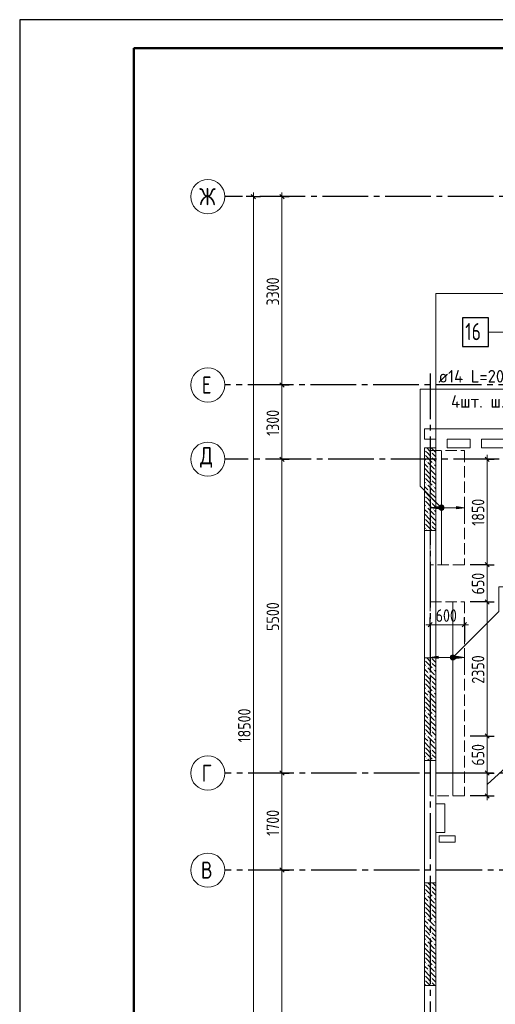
# Model space of a CAD drawing. Header units: millimetres. Extents: x 0 to 61017, y 0 to 42000.
# Tile 4 of 24: x 0 to 8343, y 24749 to 42000. Entities that reach past the tile are written whole.
import ezdxf

# ---------------------------------------------------------------- set-up
doc = ezdxf.new("R2010")
doc.units = ezdxf.units.MM
doc.linetypes.add('______2', pattern=[270, 200, -70])
doc.linetypes.add('______5', pattern=[1100, 800, -100, 100, -100])
for name, color, linetype, lineweight in [('Standard', 7, 'Continuous', 25), ('ДОП Верх по У', 7, 'Continuous', 25), ('ЖБ Пилон', 180, 'Continuous', 25), ('Оси', 40, '______5', 18), ('Позиционная метка номер позиции', 7, 'Continuous', 13), ('Примечания', 7, 'Continuous', 25)]:
    doc.layers.add(name, color=color, linetype=linetype, lineweight=lineweight)
doc.layers.add('ЖБ Перекрытие верхний уровень', color=7, linetype='Continuous', lineweight=25, true_color=0xe0e0ff)
doc.styles.add('GOST 2.304-81', font='txt')
doc.styles.add('ISOCPEUR', font='txt')

msp = doc.modelspace()

# ---------------------------------------------------------------- hatches: boundary and pattern name
at = {"layer": 'ДОП Верх по У', "linetype": 'Continuous', "lineweight": 13, "transparency": 33554687}
for points in [[(7340, 33430), (7200, 33450), (7340, 33470)], [(7340, 30807), (7200, 30827), (7340, 30847)]]:
    msp.add_hatch(color=7, dxfattribs=at).paths.add_polyline_path(points, flags=16)
for points in [[(7368, 33431), (7368, 33469), (7362, 33450)], [(7368, 33469), (7381, 33418), (7381, 33482)], [(7368, 33469), (7368, 33431), (7381, 33418)], [(7381, 33482), (7400, 33412), (7400, 33488)], [(7381, 33482), (7381, 33418), (7400, 33412)], [(7400, 33488), (7400, 33412), (7419, 33418)], [(7400, 33488), (7419, 33418), (7419, 33482)], [(7419, 33482), (7419, 33418), (7432, 33431)], [(7419, 33482), (7432, 33431), (7432, 33469)], [(7432, 33469), (7432, 33431), (7437, 33450)], [(7660, 33430), (7800, 33450), (7660, 33470)], [(7568, 30808), (7568, 30846), (7562, 30827)], [(7568, 30846), (7581, 30795), (7581, 30859)], [(7568, 30846), (7568, 30808), (7581, 30795)], [(7581, 30859), (7600, 30790), (7600, 30865)], [(7581, 30859), (7581, 30795), (7600, 30790)], [(7600, 30865), (7600, 30790), (7619, 30795)], [(7600, 30865), (7619, 30795), (7619, 30859)], [(7619, 30859), (7619, 30795), (7632, 30808)], [(7619, 30859), (7632, 30808), (7632, 30846)], [(7632, 30846), (7632, 30808), (7637, 30827)], [(7660, 30807), (7800, 30827), (7660, 30847)]]:
    msp.add_hatch(color=7, dxfattribs=at).paths.add_polyline_path(points)
at = {"layer": 'ЖБ Пилон', "linetype": 'Continuous', "lineweight": 18, "transparency": 33554687}
for points in [[(7100, 34467), (7103, 34463), (7100, 34460)], [(7100, 34387), (7103, 34383), (7100, 34380)], [(7210, 34423), (7217, 34430), (7223, 34423), (7217, 34417)], [(7210, 34343), (7217, 34350), (7223, 34343), (7217, 34337)], [(7300, 34500), (7297, 34497), (7294, 34500), (7300, 34500)], [(7130, 34263), (7137, 34270), (7143, 34263), (7137, 34257)], [(7250, 34223), (7257, 34230), (7263, 34223), (7257, 34217)], [(7100, 34067), (7103, 34063), (7100, 34060)], [(7100, 33987), (7103, 33983), (7100, 33980)], [(7170, 34143), (7177, 34150), (7183, 34143), (7177, 34137)], [(7210, 34023), (7217, 34030), (7223, 34023), (7217, 34017)], [(7290, 34103), (7297, 34110), (7300, 34107), (7300, 34100), (7297, 34097)], [(7130, 33863), (7137, 33870), (7143, 33863), (7137, 33857)], [(7210, 33943), (7217, 33950), (7223, 33943), (7217, 33937)], [(7250, 33823), (7257, 33830), (7263, 33823), (7257, 33817)], [(7100, 33667), (7103, 33663), (7100, 33660)], [(7170, 33743), (7177, 33750), (7183, 33743), (7177, 33737)], [(7290, 33703), (7297, 33710), (7300, 33707), (7300, 33700), (7297, 33697)], [(7100, 33587), (7103, 33583), (7100, 33580)], [(7130, 33463), (7137, 33470), (7143, 33463), (7137, 33457)], [(7210, 33623), (7217, 33630), (7223, 33623), (7217, 33617)], [(7210, 33543), (7217, 33550), (7223, 33543), (7217, 33537)], [(7170, 33343), (7177, 33350), (7183, 33343), (7177, 33337)], [(7250, 33423), (7257, 33430), (7263, 33423), (7257, 33417)], [(7290, 33303), (7297, 33310), (7300, 33307), (7300, 33300), (7297, 33297)], [(7100, 33267), (7103, 33263), (7100, 33260)], [(7100, 33187), (7103, 33183), (7100, 33180)], [(7210, 33223), (7217, 33230), (7223, 33223), (7217, 33217)], [(7210, 33143), (7217, 33150), (7223, 33143), (7217, 33137)], [(7130, 33063), (7137, 33070), (7143, 33063), (7137, 33057)], [(7100, 30787), (7103, 30783), (7100, 30780)], [(7210, 30743), (7217, 30750), (7223, 30743), (7217, 30737)], [(7220, 30820), (7217, 30817), (7214, 30820)], [(7130, 30663), (7137, 30670), (7143, 30663), (7137, 30657)], [(7170, 30543), (7177, 30550), (7183, 30543), (7177, 30537)], [(7250, 30623), (7257, 30630), (7263, 30623), (7257, 30617)], [(7100, 30467), (7103, 30463), (7100, 30460)], [(7100, 30387), (7103, 30383), (7100, 30380)], [(7210, 30423), (7217, 30430), (7223, 30423), (7217, 30417)], [(7290, 30503), (7297, 30510), (7300, 30507), (7300, 30500), (7297, 30497)], [(7130, 30263), (7137, 30270), (7143, 30263), (7137, 30257)], [(7210, 30343), (7217, 30350), (7223, 30343), (7217, 30337)], [(7250, 30223), (7257, 30230), (7263, 30223), (7257, 30217)], [(7100, 30067), (7103, 30063), (7100, 30060)], [(7170, 30143), (7177, 30150), (7183, 30143), (7177, 30137)], [(7210, 30023), (7217, 30030), (7223, 30023), (7217, 30017)], [(7290, 30103), (7297, 30110), (7300, 30107), (7300, 30100), (7297, 30097)], [(7100, 29987), (7103, 29983), (7100, 29980)], [(7130, 29863), (7137, 29870), (7143, 29863), (7137, 29857)], [(7210, 29943), (7217, 29950), (7223, 29943), (7217, 29937)], [(7170, 29743), (7177, 29750), (7183, 29743), (7177, 29737)], [(7250, 29823), (7257, 29830), (7263, 29823), (7257, 29817)], [(7290, 29703), (7297, 29710), (7300, 29707), (7300, 29700), (7297, 29697)], [(7100, 29667), (7103, 29663), (7100, 29660)], [(7100, 29587), (7103, 29583), (7100, 29580)], [(7210, 29623), (7217, 29630), (7223, 29623), (7217, 29617)], [(7210, 29543), (7217, 29550), (7223, 29543), (7217, 29537)], [(7130, 29463), (7137, 29470), (7143, 29463), (7137, 29457)], [(7170, 29343), (7177, 29350), (7183, 29343), (7177, 29337)], [(7250, 29423), (7257, 29430), (7263, 29423), (7257, 29417)], [(7100, 29267), (7103, 29263), (7100, 29260)], [(7100, 29187), (7103, 29183), (7100, 29180)], [(7210, 29223), (7217, 29230), (7223, 29223), (7217, 29217)], [(7290, 29303), (7297, 29310), (7300, 29307), (7300, 29300), (7297, 29297)], [(7130, 29063), (7137, 29070), (7143, 29063), (7137, 29057)], [(7210, 29143), (7217, 29150), (7223, 29143), (7217, 29137)], [(7250, 29023), (7257, 29030), (7263, 29023), (7260, 29020), (7254, 29020)], [(7100, 26867), (7103, 26863), (7100, 26860)], [(7100, 26787), (7103, 26783), (7100, 26780)], [(7210, 26823), (7217, 26830), (7223, 26823), (7217, 26817)], [(7210, 26743), (7217, 26750), (7223, 26743), (7217, 26737)], [(7130, 26663), (7137, 26670), (7143, 26663), (7137, 26657)], [(7250, 26623), (7257, 26630), (7263, 26623), (7257, 26617)], [(7100, 26467), (7103, 26463), (7100, 26460)], [(7170, 26543), (7177, 26550), (7183, 26543), (7177, 26537)], [(7210, 26423), (7217, 26430), (7223, 26423), (7217, 26417)], [(7290, 26503), (7297, 26510), (7300, 26507), (7300, 26500), (7297, 26497)], [(7100, 26387), (7103, 26383), (7100, 26380)], [(7130, 26263), (7137, 26270), (7143, 26263), (7137, 26257)], [(7210, 26343), (7217, 26350), (7223, 26343), (7217, 26337)], [(7250, 26223), (7257, 26230), (7263, 26223), (7257, 26217)], [(7100, 26067), (7103, 26063), (7100, 26060)], [(7170, 26143), (7177, 26150), (7183, 26143), (7177, 26137)], [(7290, 26103), (7297, 26110), (7300, 26107), (7300, 26100), (7297, 26097)], [(7100, 25987), (7103, 25983), (7100, 25980)], [(7210, 26023), (7217, 26030), (7223, 26023), (7217, 26017)], [(7210, 25943), (7217, 25950), (7223, 25943), (7217, 25937)], [(7130, 25863), (7137, 25870), (7143, 25863), (7137, 25857)], [(7170, 25743), (7177, 25750), (7183, 25743), (7177, 25737)], [(7250, 25823), (7257, 25830), (7263, 25823), (7257, 25817)], [(7290, 25703), (7297, 25710), (7300, 25707), (7300, 25700), (7297, 25697)], [(7100, 25667), (7103, 25663), (7100, 25660)], [(7100, 25587), (7103, 25583), (7100, 25580)], [(7210, 25623), (7217, 25630), (7223, 25623), (7217, 25617)], [(7210, 25543), (7217, 25550), (7223, 25543), (7217, 25537)], [(7130, 25463), (7137, 25470), (7143, 25463), (7137, 25457)], [(7250, 25423), (7257, 25430), (7263, 25423), (7257, 25417)], [(7100, 25267), (7103, 25263), (7100, 25260)], [(7100, 25187), (7103, 25183), (7100, 25180)], [(7170, 25343), (7177, 25350), (7183, 25343), (7177, 25337)], [(7210, 25223), (7217, 25230), (7223, 25223), (7217, 25217)], [(7290, 25303), (7297, 25310), (7300, 25307), (7300, 25300), (7297, 25297)], [(7210, 25143), (7217, 25150), (7223, 25143), (7217, 25137)]]:
    msp.add_hatch(color=7, dxfattribs=at).paths.add_polyline_path(points, flags=16)
at = {"layer": 'Позиционная метка номер позиции', "linetype": 'Continuous', "lineweight": 13, "transparency": 33554687}
for points in [[(7368, 33418), (7411, 33493), (7357, 33439)], [(7357, 33439), (7411, 33493), (7389, 33493)], [(7357, 33439), (7389, 33493), (7357, 33461)], [(7357, 33461), (7389, 33493), (7368, 33482)], [(7368, 33418), (7432, 33482), (7411, 33493)], [(7389, 33407), (7432, 33482), (7368, 33418)], [(7389, 33407), (7443, 33461), (7432, 33482)], [(7411, 33407), (7443, 33461), (7389, 33407)], [(7411, 33407), (7443, 33439), (7443, 33461)], [(7443, 33439), (7411, 33407), (7432, 33418)], [(7557, 30838), (7632, 30795), (7568, 30859)], [(7557, 30816), (7611, 30784), (7557, 30838)], [(7557, 30838), (7611, 30784), (7632, 30795)], [(7589, 30784), (7557, 30816), (7568, 30795)], [(7557, 30816), (7589, 30784), (7611, 30784)], [(7568, 30859), (7643, 30816), (7589, 30870)], [(7568, 30859), (7632, 30795), (7643, 30816)], [(7589, 30870), (7643, 30816), (7643, 30838)], [(7589, 30870), (7643, 30838), (7611, 30870)], [(7611, 30870), (7643, 30838), (7632, 30859)]]:
    msp.add_hatch(color=7, dxfattribs=at).paths.add_polyline_path(points)

# ---------------------------------------------------------------- linework, layer by layer
at = {"layer": 'Standard', "color": 251, "linetype": 'Continuous', "lineweight": -3, "true_color": 0x656565, "transparency": 33554687}
for p, q in [((4100, 38900), (3975, 38900)), ((4100, 38900), (4225, 38900)), ((4100, 38900), (4100, 38900)), ((4600, 38900), (4475, 38900)), ((4600, 38900), (4725, 38900)), ((4600, 38900), (4600, 38900)), ((4600, 35600), (4475, 35600)), ((4600, 35600), (4725, 35600)), ((4600, 35600), (4600, 35600)), ((4600, 34300), (4475, 34300)), ((4600, 34300), (4725, 34300)), ((4600, 34300), (4600, 34300)), ((8200, 34300), (8075, 34300)), ((8200, 34300), (8325, 34300)), ((8200, 34300), (8200, 34300)), ((8200, 32450), (8075, 32450)), ((8200, 32450), (8325, 32450)), ((8200, 31800), (8075, 31800)), ((8200, 31800), (8325, 31800)), ((7200, 31400), (7200, 31525)), ((7200, 31400), (7200, 31275)), ((7200, 31400), (7200, 31100)), ((7800, 31400), (7800, 31525)), ((7800, 31400), (7800, 31275)), ((7800, 31400), (7800, 31100)), ((8200, 29450), (8075, 29450)), ((8200, 29450), (8325, 29450)), ((4600, 28800), (4475, 28800)), ((4600, 28800), (4725, 28800)), ((4600, 28800), (4600, 28800)), ((8200, 28800), (8075, 28800)), ((8200, 28800), (8325, 28800)), ((8200, 28800), (8200, 28800)), ((8200, 28400), (7900, 28400)), ((8200, 28400), (8075, 28400)), ((8200, 28400), (8325, 28400)), ((4600, 27100), (4475, 27100)), ((4600, 27100), (4725, 27100)), ((4600, 27100), (4600, 27100))]:
    msp.add_line(p, q, dxfattribs=at)
at = {"layer": 'Standard', "color": 7, "linetype": 'Continuous', "lineweight": 25, "transparency": 33554687}
for p, q in [((4137, 38862), (4062, 38938)), ((4637, 38862), (4562, 38938)), ((4637, 35562), (4562, 35638)), ((4637, 34262), (4562, 34338)), ((8162, 34338), (8237, 34262)), ((8162, 32488), (8237, 32412)), ((8162, 31838), (8237, 31762)), ((7162, 31362), (7237, 31438)), ((7762, 31362), (7837, 31438)), ((8162, 29487), (8237, 29412)), ((4637, 28763), (4562, 28838)), ((8162, 28838), (8237, 28762)), ((8162, 28438), (8237, 28362)), ((4637, 27063), (4562, 27138))]:
    msp.add_line(p, q, dxfattribs=at)
at = {"layer": 'Standard', "color": 7, "linetype": 'Continuous', "lineweight": 13, "transparency": 33554687}
for p, q in [((4100, 38900), (4100, 38975)), ((4600, 38900), (4600, 38975)), ((4600, 35600), (4600, 38900)), ((4600, 34300), (4600, 35600)), ((8200, 34300), (8200, 34375)), ((4600, 28800), (4600, 34300)), ((8200, 32450), (8200, 31800)), ((8200, 31800), (8200, 29450)), ((7200, 31400), (7125, 31400)), ((7200, 31400), (7800, 31400)), ((7800, 31400), (7875, 31400)), ((8200, 29450), (8200, 28800)), ((8200, 28600), (8800, 29150)), ((4600, 27100), (4600, 28800)), ((8200, 28800), (8200, 28400)), ((8200, 28400), (8200, 28325)), ((4600, 21600), (4600, 27100))]:
    msp.add_line(p, q, dxfattribs=at)
msp.add_lwpolyline([(0, 0), (59400, 0), (59400, 42000), (0, 42000), (0, 0)], close=True, dxfattribs=at)
for points in [[(0, 42000), (0, 0), (59400, 0), (59400, 42000), (0, 42000)], [(59400, 42000), (0, 42000), (0, 0), (59400, 0), (59400, 42000)], [(59400, 42000), (0, 42000), (0, 0), (59400, 0), (59400, 42000)], [(4100, 20400), (4100, 29236), (4100, 29236), (4100, 38900)], [(8200, 34300), (8200, 33029), (8200, 33029), (8200, 32764), (8200, 32764), (8200, 32450)]]:
    msp.add_lwpolyline(points, dxfattribs=at)
at = {"layer": 'Standard', "color": 7, "linetype": 'Continuous', "lineweight": 25, "transparency": 33554687}
msp.add_lwpolyline([(0, 42000), (0, 0), (59400, 0), (59400, 42000), (0, 42000)], dxfattribs=at)
at = {"layer": 'Standard', "color": 7, "linetype": 'Continuous', "lineweight": 50, "transparency": 33554687}
msp.add_lwpolyline([(2000, 41500), (58900, 41500), (58900, 500), (2000, 500), (2000, 41500)], close=True, dxfattribs=at)
at = {"layer": 'Standard', "color": 254, "linetype": 'Continuous', "lineweight": 18, "true_color": 0xc4c4ff, "transparency": 33554687}
msp.add_lwpolyline([(7300, 20432), (49180, 20432), (49180, 37201), (7300, 37201), (7300, 20432)], dxfattribs=at)
at = {"layer": 'Standard', "color": 251, "linetype": 'Continuous', "lineweight": -3, "true_color": 0x656565, "transparency": 33554687}
for points in [[(8200, 32450), (8183, 32450), (8183, 32450), (8183, 32450), (8183, 32450), (8183, 32450), (8183, 32450), (7900, 32450)], [(8200, 31800), (8183, 31800), (8183, 31800), (8183, 31800), (8183, 31800), (7900, 31800)], [(8200, 29450), (8183, 29450), (8183, 29450), (7900, 29450)]]:
    msp.add_lwpolyline(points, dxfattribs=at)
at = {"layer": 'ДОП Верх по У', "color": 7, "linetype": 'Continuous', "lineweight": 13, "transparency": 33554687}
msp.add_line((7325, 35525), (9433, 35525), dxfattribs=at)
at = {"layer": 'ДОП Верх по У', "color": 7, "linetype": 'Continuous', "lineweight": 18, "transparency": 33554687}
for p, q in [((7400, 34443), (7400, 32457)), ((7600, 31794), (7600, 28406))]:
    msp.add_line(p, q, dxfattribs=at)
at = {"layer": 'ДОП Верх по У', "color": 251, "linetype": 'Continuous', "lineweight": 13, "true_color": 0x494949, "transparency": 33554687}
for p, q in [((7200, 33450), (7200, 33550)), ((7200, 33450), (7340, 33470)), ((7340, 33470), (7340, 33430)), ((7400, 33488), (7400, 33488)), ((7800, 33450), (7660, 33470)), ((7660, 33470), (7660, 33430)), ((7800, 33450), (7800, 33550)), ((7340, 33430), (7200, 33450)), ((7200, 33450), (7200, 33350)), ((7200, 33450), (7200, 33450)), ((7340, 33450), (7370, 33450)), ((7400, 33412), (7400, 33412)), ((7430, 33450), (7660, 33450)), ((7660, 33430), (7800, 33450)), ((7800, 33450), (7800, 33350)), ((7800, 33450), (7800, 33450)), ((7200, 30827), (7200, 30927)), ((7800, 30827), (7800, 30927)), ((7200, 30827), (7340, 30847)), ((7340, 30807), (7200, 30827)), ((7200, 30827), (7200, 30727)), ((7200, 30827), (7200, 30827)), ((7340, 30847), (7340, 30807)), ((7340, 30827), (7570, 30827)), ((7600, 30865), (7600, 30865)), ((7600, 30790), (7600, 30790)), ((7630, 30827), (7660, 30827)), ((7800, 30827), (7660, 30847)), ((7660, 30847), (7660, 30807)), ((7660, 30807), (7800, 30827)), ((7800, 30827), (7800, 30727)), ((7800, 30827), (7800, 30827))]:
    msp.add_line(p, q, dxfattribs=at)
at = {"layer": 'ДОП Верх по У', "color": 7, "linetype": 'Continuous', "lineweight": 25, "transparency": 33554687}
msp.add_lwpolyline([(7765, 36275), (8225, 36275), (8225, 36775), (7765, 36775), (7765, 36275)], dxfattribs=at)
at = {"layer": 'ДОП Верх по У', "color": 251, "linetype": 'Continuous', "lineweight": 13, "true_color": 0x494949, "transparency": 33554687}
for centre in [(7400, 33450), (7600, 30827)]:
    msp.add_circle(centre, 37.5, dxfattribs=at)
at = {"layer": 'ЖБ Перекрытие верхний уровень', "color": 7, "linetype": 'Continuous', "lineweight": 18, "transparency": 33554687}
for p, q in [((13380, 34830), (7100, 34830)), ((7100, 34830), (7100, 34650)), ((7100, 34650), (7300, 34650)), ((7300, 34650), (7300, 34500)), ((7500, 34500), (7500, 34650)), ((7500, 34650), (7900, 34650)), ((7900, 34650), (7900, 34500)), ((8100, 34650), (8500, 34650)), ((8100, 34500), (8100, 34650)), ((7300, 34500), (7100, 34500)), ((7100, 34500), (7100, 19870)), ((7900, 34500), (7500, 34500)), ((8500, 34500), (8100, 34500)), ((7460, 28260), (7300, 28260)), ((7300, 28260), (7300, 27760)), ((7460, 27760), (7460, 28260)), ((7300, 27760), (7460, 27760)), ((7640, 27700), (7360, 27700)), ((7360, 27700), (7360, 27590)), ((7640, 27590), (7640, 27700)), ((7360, 27590), (7640, 27590))]:
    msp.add_line(p, q, dxfattribs=at)
at = {"layer": 'ЖБ Пилон', "color": 253, "linetype": '______2', "lineweight": 13, "true_color": 0xa0a0a0, "transparency": 33554687}
for p, q in [((7100, 34500), (7100, 33050)), ((7300, 34500), (7100, 34500)), ((7300, 33050), (7300, 34500)), ((7100, 33050), (7300, 33050)), ((7100, 30820), (7100, 29020)), ((7300, 30820), (7100, 30820)), ((7300, 29020), (7300, 30820)), ((7100, 29020), (7300, 29020)), ((7100, 26880), (7100, 25080)), ((7300, 26880), (7100, 26880)), ((7300, 25080), (7300, 26880)), ((7100, 25080), (7300, 25080))]:
    msp.add_line(p, q, dxfattribs=at)
at = {"layer": 'ЖБ Пилон', "color": 9, "linetype": 'Continuous', "lineweight": 18, "true_color": 0xc7c7c7, "transparency": 33554687}
for p, q in [((7157, 34403), (7117, 34443)), ((7117, 34363), (7237, 34243)), ((7140, 34500), (7197, 34443)), ((7197, 34363), (7157, 34403)), ((7300, 34420), (7220, 34500)), ((7237, 34403), (7300, 34340)), ((7100, 34300), (7117, 34283)), ((7100, 34220), (7157, 34163)), ((7157, 34243), (7277, 34123)), ((7237, 34323), (7300, 34260)), ((7300, 34180), (7277, 34203)), ((7100, 34140), (7197, 34043)), ((7157, 34003), (7117, 34043)), ((7197, 33963), (7157, 34003)), ((7300, 34020), (7197, 34123)), ((7237, 34003), (7300, 33940)), ((7100, 33900), (7117, 33883)), ((7100, 33820), (7157, 33763)), ((7117, 33963), (7237, 33843)), ((7157, 33843), (7277, 33723)), ((7237, 33923), (7300, 33860)), ((7100, 33740), (7197, 33643)), ((7157, 33603), (7117, 33643)), ((7300, 33620), (7197, 33723)), ((7300, 33780), (7277, 33803)), ((7100, 33500), (7117, 33483)), ((7117, 33563), (7237, 33443)), ((7197, 33563), (7157, 33603)), ((7237, 33603), (7300, 33540)), ((7237, 33523), (7300, 33460)), ((7100, 33420), (7157, 33363)), ((7100, 33340), (7197, 33243)), ((7157, 33443), (7277, 33323)), ((7300, 33220), (7197, 33323)), ((7300, 33380), (7277, 33403)), ((7157, 33203), (7117, 33243)), ((7117, 33163), (7230, 33050)), ((7197, 33163), (7157, 33203)), ((7237, 33203), (7300, 33140)), ((7237, 33123), (7300, 33060)), ((7100, 33100), (7117, 33083)), ((7117, 30763), (7237, 30643)), ((7157, 30803), (7140, 30820)), ((7197, 30763), (7157, 30803)), ((7237, 30803), (7300, 30740)), ((7237, 30723), (7300, 30660)), ((7100, 30700), (7117, 30683)), ((7100, 30620), (7157, 30563)), ((7100, 30540), (7197, 30443)), ((7157, 30643), (7277, 30523)), ((7300, 30580), (7277, 30603)), ((7157, 30403), (7117, 30443)), ((7117, 30363), (7237, 30243)), ((7197, 30363), (7157, 30403)), ((7300, 30420), (7197, 30523)), ((7237, 30403), (7300, 30340)), ((7100, 30300), (7117, 30283)), ((7100, 30220), (7157, 30163)), ((7157, 30243), (7277, 30123)), ((7237, 30323), (7300, 30260)), ((7300, 30180), (7277, 30203)), ((7100, 30140), (7197, 30043)), ((7157, 30003), (7117, 30043)), ((7300, 30020), (7197, 30123)), ((7100, 29900), (7117, 29883)), ((7117, 29963), (7237, 29843)), ((7197, 29963), (7157, 30003)), ((7237, 30003), (7300, 29940)), ((7237, 29923), (7300, 29860)), ((7100, 29820), (7157, 29763)), ((7100, 29740), (7197, 29643)), ((7157, 29843), (7277, 29723)), ((7300, 29620), (7197, 29723)), ((7300, 29780), (7277, 29803)), ((7100, 29500), (7117, 29483)), ((7157, 29603), (7117, 29643)), ((7117, 29563), (7237, 29443)), ((7197, 29563), (7157, 29603)), ((7237, 29603), (7300, 29540)), ((7237, 29523), (7300, 29460)), ((7100, 29420), (7157, 29363)), ((7100, 29340), (7197, 29243)), ((7157, 29443), (7277, 29323)), ((7300, 29380), (7277, 29403)), ((7157, 29203), (7117, 29243)), ((7117, 29163), (7237, 29043)), ((7197, 29163), (7157, 29203)), ((7300, 29220), (7197, 29323)), ((7237, 29203), (7300, 29140)), ((7100, 29100), (7117, 29083)), ((7100, 29020), (7100, 29020)), ((7157, 29043), (7180, 29020)), ((7237, 29123), (7300, 29060)), ((7157, 26803), (7117, 26843)), ((7117, 26763), (7237, 26643)), ((7197, 26763), (7157, 26803)), ((7160, 26880), (7197, 26843)), ((7237, 26803), (7300, 26740)), ((7300, 26820), (7240, 26880)), ((7100, 26700), (7117, 26683)), ((7100, 26620), (7157, 26563)), ((7157, 26643), (7277, 26523)), ((7237, 26723), (7300, 26660)), ((7300, 26580), (7277, 26603)), ((7100, 26540), (7197, 26443)), ((7157, 26403), (7117, 26443)), ((7197, 26363), (7157, 26403)), ((7300, 26420), (7197, 26523)), ((7237, 26403), (7300, 26340)), ((7100, 26300), (7117, 26283)), ((7117, 26363), (7237, 26243)), ((7157, 26243), (7277, 26123)), ((7237, 26323), (7300, 26260)), ((7100, 26220), (7157, 26163)), ((7100, 26140), (7197, 26043)), ((7300, 26020), (7197, 26123)), ((7300, 26180), (7277, 26203)), ((7100, 25900), (7117, 25883)), ((7157, 26003), (7117, 26043)), ((7117, 25963), (7237, 25843)), ((7197, 25963), (7157, 26003)), ((7237, 26003), (7300, 25940)), ((7237, 25923), (7300, 25860)), ((7100, 25820), (7157, 25763)), ((7100, 25740), (7197, 25643)), ((7157, 25843), (7277, 25723)), ((7300, 25620), (7197, 25723)), ((7300, 25780), (7277, 25803)), ((7157, 25603), (7117, 25643)), ((7117, 25563), (7237, 25443)), ((7197, 25563), (7157, 25603)), ((7237, 25603), (7300, 25540)), ((7100, 25500), (7117, 25483)), ((7100, 25420), (7157, 25363)), ((7157, 25443), (7277, 25323)), ((7237, 25523), (7300, 25460)), ((7300, 25380), (7277, 25403)), ((7100, 25340), (7197, 25243)), ((7157, 25203), (7117, 25243)), ((7197, 25163), (7157, 25203)), ((7300, 25220), (7197, 25323)), ((7237, 25203), (7300, 25140)), ((7100, 25100), (7117, 25083)), ((7117, 25163), (7200, 25080)), ((7237, 25123), (7280, 25080))]:
    msp.add_line(p, q, dxfattribs=at)
at = {"layer": 'Оси', "color": 8, "linetype": '______5', "lineweight": -3, "transparency": 33554687}
for p, q in [((43510, 38900), (3600, 38900)), ((7200, 35800), (7200, 15970)), ((43300, 35600), (3600, 35600)), ((50210, 34300), (3600, 34300)), ((50210, 34300), (3600, 34300)), ((49910, 28800), (3600, 28800)), ((49910, 27100), (3600, 27100))]:
    msp.add_line(p, q, dxfattribs=at)
at = {"layer": 'Оси', "color": 7, "linetype": 'Continuous', "lineweight": 13, "transparency": 33554687}
for centre in [(3300, 38900), (3300, 35600), (3300, 34300), (3300, 34300), (3300, 28800), (3300, 27100)]:
    msp.add_circle(centre, 300, dxfattribs=at)
at = {"layer": 'Позиционная метка номер позиции', "color": 7, "linetype": 'Continuous', "lineweight": 13, "transparency": 33554687}
for p, q in [((7368, 33482), (7368, 33482)), ((7432, 33482), (7432, 33482)), ((7368, 33418), (7368, 33418)), ((7432, 33418), (7432, 33418)), ((7568, 30859), (7568, 30859)), ((7568, 30795), (7568, 30795)), ((7632, 30859), (7632, 30859)), ((7632, 30795), (7632, 30795))]:
    msp.add_line(p, q, dxfattribs=at)
for points in [[(10350, 33819), (10725, 34194), (10725, 36525), (8225, 36525)], [(7400, 33450), (7025, 33825), (7025, 35525), (9525, 35525)], [(7600, 30827), (8406, 31633), (8406, 32061), (10906, 32061)]]:
    msp.add_lwpolyline(points, dxfattribs=at)
for centre in [(7400, 33450), (7600, 30827)]:
    msp.add_circle(centre, 45, dxfattribs=at)
at = {"layer": 'Примечания', "color": 7, "linetype": '______2', "lineweight": 18, "transparency": 33554687}
for p, q in [((7200, 34450), (7800, 34450)), ((7200, 32450), (7200, 34450)), ((7800, 34450), (7800, 32450)), ((7800, 32450), (7200, 32450)), ((7200, 31800), (7800, 31800)), ((7200, 28400), (7200, 31800)), ((7800, 31800), (7800, 28400)), ((7800, 28400), (7200, 28400))]:
    msp.add_line(p, q, dxfattribs=at)

# ---------------------------------------------------------------- texts
at = {"layer": 'Standard', "color": 7, "linetype": 'Continuous', "lineweight": 25, "transparency": 33554687, "char_height": 220, "attachment_point": 7, "rotation": 90, "style": 'GOST 2.304-81'}
for s, insert, width in [('3300', (4550, 36992), 641.47), ('1300', (4550, 34708), 610.16), ('1850', (8150, 33133), 610.16), ('650', (8150, 31930), 516.38), ('5500', (4550, 31292), 641.48), ('2350', (8150, 30367), 641.48), ('18500', (4050, 29337), 750.83), ('650', (8150, 28930), 516.38), ('1700', (4550, 27700), 625.74)]:
    msp.add_mtext(s, dxfattribs=dict(at, insert=insert, width=width))
at = {"layer": 'Standard', "color": 7, "linetype": 'Continuous', "lineweight": 25, "transparency": 33554687, "insert": (7297, 31450), "char_height": 220, "width": 531.97, "attachment_point": 7, "style": 'GOST 2.304-81'}
msp.add_mtext('600', dxfattribs=at)
at = {"layer": 'ДОП Верх по У', "color": 7, "linetype": 'Continuous', "lineweight": 13, "transparency": 33554687, "attachment_point": 7, "style": 'ISOCPEUR'}
for s, insert, char_height, width in [('\\W0.75;16', (7815, 36385), 300, 472.27), ('\\W0.96;ø14 L=2000mm ', (7345, 35642), 220, 2172.61), ('\\W0.97;4шт. ш.200 ', (7565, 35202), 220, 1734.41)]:
    msp.add_mtext(s, dxfattribs=dict(at, insert=insert, char_height=char_height, width=width))
at = {"layer": 'Оси', "color": 7, "linetype": 'Continuous', "lineweight": 25, "transparency": 33554687, "char_height": 300, "attachment_point": 7, "style": 'ISOCPEUR'}
for s, insert, width in [('\\W0.83;Ж', (3150, 38750), 425), ('\\W0.78;Е', (3195, 35450), 326.43), ('\\W0.82;Д', (3165, 34150), 392.65), ('\\W0.78;Г', (3195, 28650), 326.43), ('\\W0.80;В', (3180, 26950), 359.83)]:
    msp.add_mtext(s, dxfattribs=dict(at, insert=insert, width=width))

doc.saveas('drawing.dxf')
